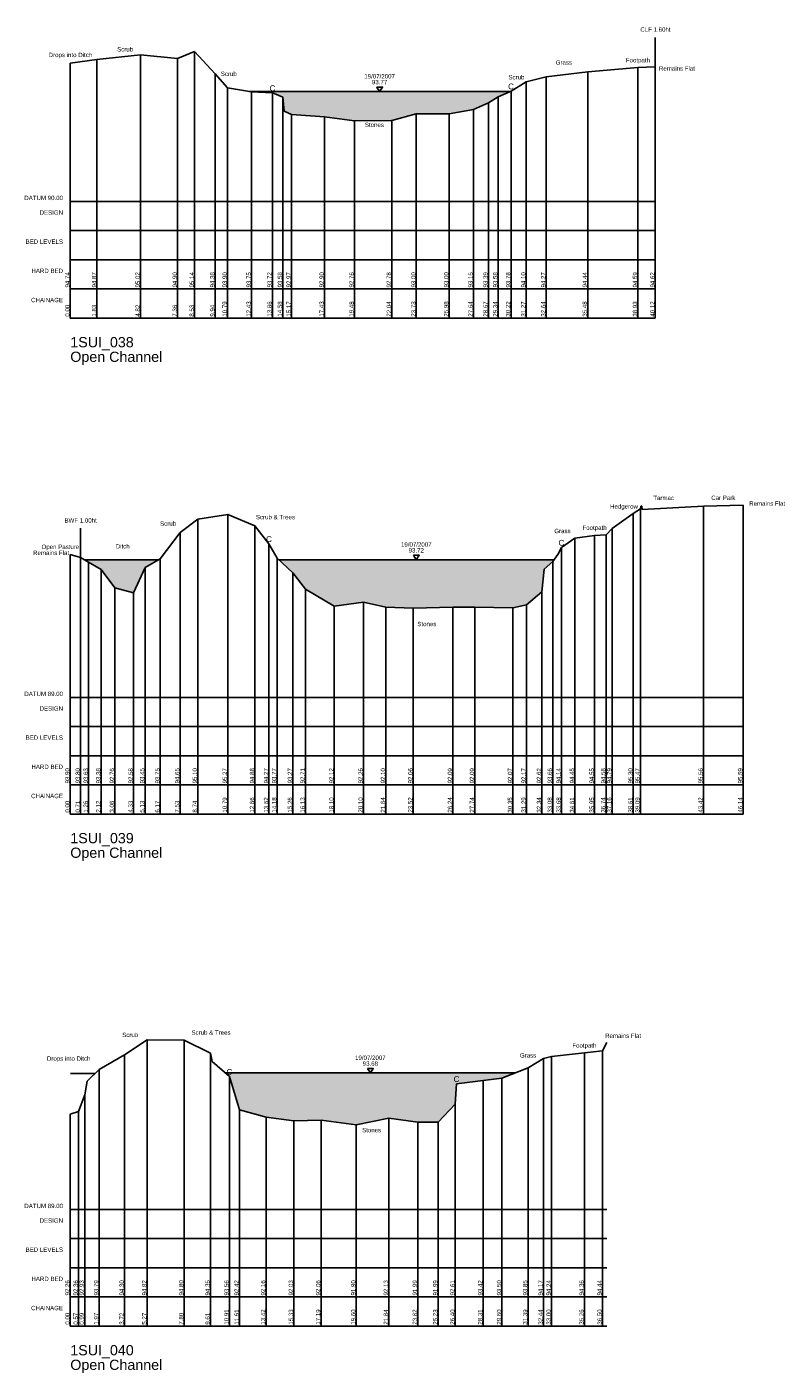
# Model space of a CAD drawing. Header units: metres. Extents: x 610185 to 614128, y 655663 to 660921.
# Tile 92 of 94: x 613988 to 614040, y 658102 to 658194. Entities that reach past the tile are written whole.
import ezdxf
from ezdxf.enums import TextEntityAlignment as Align

# ---------------------------------------------------------------- set-up
doc = ezdxf.new("R2010")
doc.units = ezdxf.units.M
doc.header["$MEASUREMENT"] = 0
for name, color, linetype in [('Crest', 1, 'Continuous'), ('ENHANCEMENTS', 7, 'Continuous'), ('Fences', 1, 'Continuous'), ('PPoints', 4, 'Continuous'), ('Profile', 2, 'Continuous'), ('Text', 5, 'Continuous'), ('Water', 5, 'Continuous')]:
    doc.layers.add(name, color=color, linetype=linetype)
doc.layers.add('WATER_HATCHING', color=7, linetype='Continuous', true_color=0xdce6f0)
doc.styles.add('REGULAR', font='swissl.ttf')

# ---------------------------------------------------------------- blocks, each defined once
blk = doc.blocks.new('Invert', base_point=(0.1, -0.15))
blk.add_lwpolyline([(0, 0), (0.1, -0.15), (0.2, 0), (0, 0), (0, 0)], close=True)
blk.add_lwpolyline([(0, 0), (0.1, -0.15), (0.2, 0), (0, 0), (0, 0)], close=True)
blk.add_lwpolyline([(0, 0), (0.1, -0.15), (0.2, 0), (0, 0), (0, 0)], close=True)
blk.add_lwpolyline([(0, 0), (0.1, -0.15), (0.2, 0), (0, 0), (0, 0)], close=True)
blk.add_lwpolyline([(0, 0), (0.1, -0.15), (0.2, 0), (0, 0), (0, 0)], close=True)
blk.add_lwpolyline([(0, 0), (0.1, -0.15), (0.2, 0), (0, 0), (0, 0)], close=True)
blk.add_lwpolyline([(0, 0), (0.1, -0.15), (0.2, 0), (0, 0), (0, 0)], close=True)
blk.add_lwpolyline([(0, 0), (0.1, -0.15), (0.2, 0), (0, 0), (0, 0)], close=True)
blk.add_lwpolyline([(0, 0), (0.1, -0.15), (0.2, 0), (0, 0), (0, 0)], close=True)
blk.add_lwpolyline([(0, 0), (0.1, -0.15), (0.2, 0), (0, 0), (0, 0)], close=True)
blk.add_lwpolyline([(0, 0), (0.1, -0.15), (0.2, 0), (0, 0), (0, 0)], close=True)
blk.add_lwpolyline([(0, 0), (0.1, -0.15), (0.2, 0), (0, 0), (0, 0)], close=True)
blk.add_lwpolyline([(0, 0), (0.1, -0.15), (0.2, 0), (0, 0), (0, 0)], close=True)
blk.add_lwpolyline([(0, 0), (0.1, -0.15), (0.2, 0), (0, 0), (0, 0)], close=True)
blk.add_lwpolyline([(0, 0), (0.1, -0.15), (0.2, 0), (0, 0), (0, 0)], close=True)
blk.add_lwpolyline([(0, 0), (0.1, -0.15), (0.2, 0), (0, 0), (0, 0)], close=True)
blk.add_lwpolyline([(0, 0), (0.1, -0.15), (0.2, 0), (0, 0), (0, 0)], close=True)
blk.add_lwpolyline([(0, 0), (0.1, -0.15), (0.2, 0), (0, 0), (0, 0)], close=True)
blk.add_lwpolyline([(0, 0), (0.1, -0.15), (0.2, 0), (0, 0), (0, 0)], close=True)
blk.add_lwpolyline([(0, 0), (0.1, -0.15), (0.2, 0), (0, 0), (0, 0)], close=True)
blk.add_lwpolyline([(0, 0), (0.1, -0.15), (0.2, 0), (0, 0), (0, 0)], close=True)
blk.add_lwpolyline([(0, 0), (0.1, -0.15), (0.2, 0), (0, 0), (0, 0)], close=True)
blk.add_lwpolyline([(0, 0), (0.1, -0.15), (0.2, 0), (0, 0), (0, 0)], close=True)
blk.add_lwpolyline([(0, 0), (0.1, -0.15), (0.2, 0), (0, 0), (0, 0)], close=True)
blk.add_lwpolyline([(0, 0), (0.1, -0.15), (0.2, 0), (0, 0), (0, 0)], close=True)
blk.add_lwpolyline([(0, 0), (0.1, -0.15), (0.2, 0), (0, 0), (0, 0)], close=True)
blk.add_lwpolyline([(0, 0), (0.1, -0.15), (0.2, 0), (0, 0), (0, 0)], close=True)
blk.add_lwpolyline([(0, 0), (0.1, -0.15), (0.2, 0), (0, 0), (0, 0)], close=True)
blk.add_lwpolyline([(0, 0), (0.1, -0.15), (0.2, 0), (0, 0), (0, 0)], close=True)
blk.add_lwpolyline([(0, 0), (0.1, -0.15), (0.2, 0), (0, 0), (0, 0)], close=True)
blk.add_lwpolyline([(0, 0), (0.1, -0.15), (0.2, 0), (0, 0), (0, 0)], close=True)
blk.add_lwpolyline([(0, 0), (0.1, -0.15), (0.2, 0), (0, 0), (0, 0)], close=True)
blk.add_lwpolyline([(0, 0), (0.1, -0.15), (0.2, 0), (0, 0), (0, 0)], close=True)
blk.add_lwpolyline([(0, 0), (0.1, -0.15), (0.2, 0), (0, 0), (0, 0)], close=True)
blk.add_lwpolyline([(0, 0), (0.1, -0.15), (0.2, 0), (0, 0), (0, 0)], close=True)
blk.add_lwpolyline([(0, 0), (0.1, -0.15), (0.2, 0), (0, 0), (0, 0)], close=True)
blk.add_lwpolyline([(0, 0), (0.1, -0.15), (0.2, 0), (0, 0), (0, 0)], close=True)
blk.add_lwpolyline([(0, 0), (0.1, -0.15), (0.2, 0), (0, 0), (0, 0)], close=True)
blk.add_lwpolyline([(0, 0), (0.1, -0.15), (0.2, 0), (0, 0), (0, 0)], close=True)
blk.add_lwpolyline([(0, 0), (0.1, -0.15), (0.2, 0), (0, 0), (0, 0)], close=True)
blk.add_lwpolyline([(0, 0), (0.1, -0.15), (0.2, 0), (0, 0), (0, 0)], close=True)
blk.add_lwpolyline([(0, 0), (0.1, -0.15), (0.2, 0), (0, 0), (0, 0)], close=True)
blk.add_lwpolyline([(0, 0), (0.1, -0.15), (0.2, 0), (0, 0), (0, 0)], close=True)
blk.add_lwpolyline([(0, 0), (0.1, -0.15), (0.2, 0), (0, 0), (0, 0)], close=True)
blk.add_lwpolyline([(0, 0), (0.1, -0.15), (0.2, 0), (0, 0), (0, 0)], close=True)
blk.add_lwpolyline([(0, 0), (0.1, -0.15), (0.2, 0), (0, 0), (0, 0)], close=True)
blk.add_lwpolyline([(0, 0), (0.1, -0.15), (0.2, 0), (0, 0), (0, 0)], close=True)
blk.add_lwpolyline([(0, 0), (0.1, -0.15), (0.2, 0), (0, 0), (0, 0)], close=True)
blk.add_lwpolyline([(0, 0), (0.1, -0.15), (0.2, 0), (0, 0), (0, 0)], close=True)
blk.add_lwpolyline([(0, 0), (0.1, -0.15), (0.2, 0), (0, 0), (0, 0)], close=True)
blk.add_lwpolyline([(0, 0), (0.1, -0.15), (0.2, 0), (0, 0), (0, 0)], close=True)
blk.add_lwpolyline([(0, 0), (0.1, -0.15), (0.2, 0), (0, 0), (0, 0)], close=True)
blk.add_lwpolyline([(0, 0), (0.1, -0.15), (0.2, 0), (0, 0), (0, 0)], close=True)
blk.add_lwpolyline([(0, 0), (0.1, -0.15), (0.2, 0), (0, 0), (0, 0)], close=True)
blk.add_lwpolyline([(0, 0), (0.1, -0.15), (0.2, 0), (0, 0), (0, 0)], close=True)
blk.add_lwpolyline([(0, 0), (0.1, -0.15), (0.2, 0), (0, 0), (0, 0)], close=True)
blk.add_lwpolyline([(0, 0), (0.1, -0.15), (0.2, 0), (0, 0), (0, 0)], close=True)
blk.add_lwpolyline([(0, 0), (0.1, -0.15), (0.2, 0), (0, 0), (0, 0)], close=True)
blk.add_lwpolyline([(0, 0), (0.1, -0.15), (0.2, 0), (0, 0), (0, 0)], close=True)
blk.add_lwpolyline([(0, 0), (0.1, -0.15), (0.2, 0), (0, 0), (0, 0)], close=True)
blk.add_lwpolyline([(0, 0), (0.1, -0.15), (0.2, 0), (0, 0), (0, 0)], close=True)
blk.add_lwpolyline([(0, 0), (0.1, -0.15), (0.2, 0), (0, 0), (0, 0)], close=True)
blk.add_lwpolyline([(0, 0), (0.1, -0.15), (0.2, 0), (0, 0), (0, 0)], close=True)
blk.add_lwpolyline([(0, 0), (0.1, -0.15), (0.2, 0), (0, 0), (0, 0)], close=True)
blk.add_lwpolyline([(0, 0), (0.1, -0.15), (0.2, 0), (0, 0), (0, 0)], close=True)
blk.add_lwpolyline([(0, 0), (0.1, -0.15), (0.2, 0), (0, 0), (0, 0)], close=True)
blk.add_lwpolyline([(0, 0), (0.1, -0.15), (0.2, 0), (0, 0), (0, 0)], close=True)
blk.add_lwpolyline([(0, 0), (0.1, -0.15), (0.2, 0), (0, 0), (0, 0)], close=True)
blk.add_lwpolyline([(0, 0), (0.1, -0.15), (0.2, 0), (0, 0), (0, 0)], close=True)
blk.add_lwpolyline([(0, 0), (0.1, -0.15), (0.2, 0), (0, 0), (0, 0)], close=True)
blk.add_lwpolyline([(0, 0), (0.1, -0.15), (0.2, 0), (0, 0), (0, 0)], close=True)
blk.add_lwpolyline([(0, 0), (0.1, -0.15), (0.2, 0), (0, 0), (0, 0)], close=True)
blk.add_lwpolyline([(0, 0), (0.1, -0.15), (0.2, 0), (0, 0), (0, 0)], close=True)
blk.add_lwpolyline([(0, 0), (0.1, -0.15), (0.2, 0), (0, 0), (0, 0)], close=True)
blk.add_lwpolyline([(0, 0), (0.1, -0.15), (0.2, 0), (0, 0), (0, 0)], close=True)
blk.add_lwpolyline([(0, 0), (0.1, -0.15), (0.2, 0), (0, 0), (0, 0)], close=True)
blk.add_lwpolyline([(0, 0), (0.1, -0.15), (0.2, 0), (0, 0), (0, 0)], close=True)
blk.add_lwpolyline([(0, 0), (0.1, -0.15), (0.2, 0), (0, 0), (0, 0)], close=True)

msp = doc.modelspace()

# ---------------------------------------------------------------- hatches: boundary and pattern name
at = {"layer": 'WATER_HATCHING'}
for points in [[(614020.464, 658189.029), (614021.296, 658189.405), (614003.55, 658189.405), (614003.55, 658189.373), (614004.987, 658189.305), (614005.698, 658189.023), (614005.787, 658188.061), (614006.295, 658187.815), (614008.556, 658187.669), (614010.605, 658187.389), (614013.164, 658187.417), (614014.851, 658187.867), (614017.099, 658187.863), (614018.765, 658188.175), (614019.793, 658188.635)], [(613996.249, 658156.757), (613997.168, 658157.287), (613992.112, 658157.287), (613992.378, 658157.125), (613993.243, 658156.633), (613994.178, 658155.383), (613995.451, 658155.025)], [(614023.625, 658156.659), (614024.205, 658157.187), (614024.291, 658157.305), (614005.402, 658157.305), (614006.384, 658156.413), (614007.249, 658155.291), (614009.226, 658154.115), (614011.221, 658154.393), (614012.763, 658154.057), (614014.641, 658153.975), (614017.358, 658154.045), (614018.868, 658154.045), (614021.477, 658154.011), (614022.41, 658154.211), (614023.464, 658155.097)]]:
    msp.add_hatch(color=256, dxfattribs=at).paths.add_polyline_path(points)
h = msp.add_hatch(color=256, dxfattribs=at)
h.paths.add_polyline_path([(614017.608, 658121.374), (614019.428, 658121.604), (614020.726, 658121.756), (614021.65, 658122.12), (614001.748, 658122.12), (614002.036, 658121.87), (614002.729, 658119.592), (614004.543, 658119.082), (614006.449, 658118.826), (614008.316, 658118.884), (614010.726, 658118.554), (614012.961, 658119.014), (614014.947, 658118.734), (614016.353, 658118.736), (614017.525, 658119.974)])
h.paths.add_polyline_path([(614017.303, 658121.382), (614017.913, 658121.382), (614017.913, 658122.003), (614017.303, 658122.003)], flags=24)

# ---------------------------------------------------------------- linework, layer by layer
at = {"layer": 'ENHANCEMENTS'}
for p, q in [((613999.648, 658192.145), (613999.648, 658173.865)), ((613991.123, 658191.351), (613991.123, 658173.865)), ((613992.953, 658191.599), (613992.953, 658173.865)), ((613995.942, 658191.907), (613995.942, 658173.865)), ((613998.483, 658191.663), (613998.483, 658173.865)), ((614001.059, 658190.617), (614001.059, 658173.865)), ((614023.759, 658190.405), (614023.759, 658173.865)), ((614026.606, 658190.743), (614026.606, 658173.865)), ((614030.049, 658191.051), (614030.049, 658173.865)), ((614031.239, 658191.095), (614031.239, 658173.865)), ((614001.909, 658189.663), (614001.909, 658173.865)), ((614003.55, 658189.373), (614003.55, 658173.865)), ((614021.345, 658189.427), (614021.345, 658173.865)), ((614022.391, 658190.063), (614022.391, 658173.865)), ((614004.987, 658189.305), (614004.987, 658173.865)), ((614005.698, 658189.023), (614005.698, 658173.865)), ((614019.793, 658188.635), (614019.793, 658173.865)), ((614020.464, 658189.029), (614020.464, 658173.865)), ((614006.295, 658187.815), (614006.295, 658173.865)), ((614008.556, 658187.669), (614008.556, 658173.865)), ((614014.851, 658187.867), (614014.851, 658173.865)), ((614017.099, 658187.863), (614017.099, 658173.865)), ((614018.765, 658188.175), (614018.765, 658173.865)), ((614010.605, 658187.389), (614010.605, 658173.865)), ((614013.164, 658187.417), (614013.164, 658173.865)), ((613991.123, 658181.865), (614031.239, 658181.865)), ((613991.123, 658179.865), (614031.239, 658179.865)), ((613991.123, 658177.865), (614031.239, 658177.865)), ((613991.123, 658175.865), (614031.239, 658175.865)), ((613991.123, 658173.865), (614031.239, 658173.865)), ((614030.216, 658160.797), (614030.216, 658139.865)), ((614034.541, 658160.977), (614034.541, 658139.865)), ((614037.266, 658161.037), (614037.266, 658139.865)), ((613999.862, 658160.071), (613999.862, 658139.865)), ((614001.915, 658160.407), (614001.915, 658139.865)), ((614029.732, 658160.471), (614029.732, 658139.865)), ((613998.651, 658159.169), (613998.651, 658139.865)), ((614003.785, 658159.619), (614003.785, 658139.865)), ((614027.075, 658158.957), (614027.075, 658139.865)), ((614027.862, 658159.015), (614027.862, 658139.865)), ((614028.282, 658159.439), (614028.282, 658139.865)), ((614004.747, 658158.397), (614004.747, 658139.865)), ((614024.801, 658158.143), (614024.801, 658139.865)), ((614025.729, 658158.775), (614025.729, 658139.865)), ((613991.123, 658157.663), (613991.123, 658139.865)), ((613991.83, 658157.459), (613991.83, 658139.865)), ((613992.378, 658157.125), (613992.378, 658139.865)), ((613997.293, 658157.359), (613997.293, 658139.865)), ((614005.301, 658157.397), (614005.301, 658139.865)), ((614024.205, 658157.187), (614024.205, 658139.865)), ((613993.243, 658156.633), (613993.243, 658139.865)), ((613996.249, 658156.757), (613996.249, 658139.865)), ((614006.384, 658156.413), (614006.384, 658139.865)), ((613994.178, 658155.383), (613994.178, 658139.865)), ((614007.249, 658155.291), (614007.249, 658139.865)), ((613995.451, 658155.025), (613995.451, 658139.865)), ((614011.221, 658154.393), (614011.221, 658139.865)), ((614023.464, 658155.097), (614023.464, 658139.865)), ((614009.226, 658154.115), (614009.226, 658139.865)), ((614012.763, 658154.057), (614012.763, 658139.865)), ((614014.641, 658153.975), (614014.641, 658139.865)), ((614017.358, 658154.045), (614017.358, 658139.865)), ((614018.868, 658154.045), (614018.868, 658139.865)), ((614021.477, 658154.011), (614021.477, 658139.865)), ((614022.41, 658154.211), (614022.41, 658139.865)), ((613991.123, 658147.865), (614037.266, 658147.865)), ((613991.123, 658145.865), (614037.266, 658145.865)), ((613991.123, 658143.865), (614037.266, 658143.865)), ((613991.123, 658141.865), (614037.266, 658141.865)), ((613991.123, 658139.865), (614037.266, 658139.865)), ((613996.396, 658124.394), (613996.396, 658104.76)), ((613998.924, 658124.358), (613998.924, 658104.76)), ((613994.844, 658123.364), (613994.844, 658104.76)), ((614000.733, 658123.466), (614000.733, 658104.76)), ((614023.565, 658123.108), (614023.565, 658104.76)), ((614024.121, 658123.246), (614024.121, 658104.76)), ((614026.378, 658123.488), (614026.378, 658104.76)), ((614027.619, 658123.64), (614027.619, 658104.76)), ((613993.094, 658122.342), (613993.094, 658104.76)), ((614022.513, 658122.46), (614022.513, 658104.76)), ((614002.036, 658121.87), (614002.036, 658104.76)), ((614019.428, 658121.604), (614019.428, 658104.76)), ((614020.726, 658121.756), (614020.726, 658104.76)), ((613992.11, 658120.622), (613992.11, 658104.76)), ((613991.123, 658119.288), (613991.123, 658104.76)), ((613991.691, 658119.472), (613991.691, 658104.76)), ((614002.729, 658119.592), (614002.729, 658104.76)), ((614017.525, 658119.974), (614017.525, 658104.76)), ((614004.543, 658119.082), (614004.543, 658104.76)), ((614006.449, 658118.826), (614006.449, 658104.76)), ((614008.316, 658118.884), (614008.316, 658104.76)), ((614010.726, 658118.554), (614010.726, 658104.76)), ((614012.961, 658119.014), (614012.961, 658104.76)), ((614014.947, 658118.734), (614014.947, 658104.76)), ((614016.353, 658118.736), (614016.353, 658104.76)), ((613991.123, 658112.76), (614027.925, 658112.76)), ((613991.123, 658110.76), (614027.925, 658110.76)), ((613991.123, 658108.76), (614027.925, 658108.76)), ((613991.123, 658106.76), (614027.925, 658106.76)), ((613991.123, 658104.76), (614027.925, 658104.76))]:
    msp.add_line(p, q, dxfattribs=at)
at = {"layer": 'Fences'}
for p, q in [((614031.239, 658191.095), (614031.239, 658193.095)), ((613991.83, 658157.459), (613991.83, 658159.459))]:
    msp.add_line(p, q, dxfattribs=at)
at = {"layer": 'PPoints', "color": 5}
for p, q in [((613992.112, 658157.287), (613997.168, 658157.287)), ((613992.819, 658122.08), (613991.126, 658122.08))]:
    msp.add_line(p, q, dxfattribs=at)
at = {"layer": 'Profile'}
for p, q in [((613998.483, 658191.663), (613999.648, 658192.145)), ((613999.648, 658192.145), (614001.059, 658190.617)), ((613991.123, 658191.351), (613992.953, 658191.599)), ((613992.953, 658191.599), (613995.942, 658191.907)), ((613995.942, 658191.907), (613998.483, 658191.663)), ((614001.059, 658190.617), (614001.909, 658189.663)), ((614022.391, 658190.063), (614023.759, 658190.405)), ((614023.759, 658190.405), (614026.606, 658190.743)), ((614026.606, 658190.743), (614030.049, 658191.051)), ((614030.049, 658191.051), (614031.239, 658191.095)), ((614001.909, 658189.663), (614003.55, 658189.373)), ((614003.55, 658189.373), (614004.987, 658189.305)), ((614020.464, 658189.029), (614021.345, 658189.427)), ((614021.345, 658189.427), (614022.391, 658190.063)), ((614004.987, 658189.305), (614005.698, 658189.023)), ((614005.698, 658189.023), (614005.787, 658188.061)), ((614018.765, 658188.175), (614019.793, 658188.635)), ((614019.793, 658188.635), (614020.464, 658189.029)), ((614005.787, 658188.061), (614006.295, 658187.815)), ((614006.295, 658187.815), (614008.556, 658187.669)), ((614008.556, 658187.669), (614010.605, 658187.389)), ((614013.164, 658187.417), (614014.851, 658187.867)), ((614014.851, 658187.867), (614017.099, 658187.863)), ((614017.099, 658187.863), (614018.765, 658188.175)), ((614010.605, 658187.389), (614013.164, 658187.417)), ((614029.732, 658160.471), (614030.216, 658160.797)), ((614030.216, 658160.797), (614030.241, 658160.967)), ((614030.241, 658160.967), (614030.317, 658160.981)), ((614030.317, 658160.981), (614030.341, 658160.747)), ((614030.341, 658160.747), (614034.541, 658160.977)), ((614034.541, 658160.977), (614037.266, 658161.037)), ((613998.651, 658159.169), (613999.862, 658160.071)), ((613999.862, 658160.071), (614001.915, 658160.407)), ((614001.915, 658160.407), (614003.785, 658159.619)), ((614028.282, 658159.439), (614029.732, 658160.471)), ((613997.293, 658157.359), (613998.651, 658159.169)), ((614003.785, 658159.619), (614004.747, 658158.397)), ((614025.729, 658158.775), (614027.075, 658158.957)), ((614027.075, 658158.957), (614027.862, 658159.015)), ((614027.862, 658159.015), (614028.282, 658159.439)), ((614004.747, 658158.397), (614005.301, 658157.397)), ((614024.553, 658157.663), (614024.801, 658158.143)), ((614024.801, 658158.143), (614025.729, 658158.775)), ((613991.123, 658157.663), (613991.83, 658157.459)), ((613991.83, 658157.459), (613992.378, 658157.125)), ((613992.378, 658157.125), (613993.243, 658156.633)), ((613996.249, 658156.757), (613997.293, 658157.359)), ((614005.301, 658157.397), (614006.384, 658156.413)), ((614023.625, 658156.659), (614024.205, 658157.187)), ((614024.205, 658157.187), (614024.553, 658157.663)), ((613993.243, 658156.633), (613994.178, 658155.383)), ((613995.451, 658155.025), (613996.249, 658156.757)), ((614006.384, 658156.413), (614007.249, 658155.291)), ((614023.464, 658155.097), (614023.625, 658156.659)), ((613994.178, 658155.383), (613995.451, 658155.025)), ((614007.249, 658155.291), (614009.226, 658154.115)), ((614009.226, 658154.115), (614011.221, 658154.393)), ((614011.221, 658154.393), (614012.763, 658154.057)), ((614022.41, 658154.211), (614023.464, 658155.097)), ((614012.763, 658154.057), (614014.641, 658153.975)), ((614014.641, 658153.975), (614017.358, 658154.045)), ((614017.358, 658154.045), (614018.868, 658154.045)), ((614018.868, 658154.045), (614021.477, 658154.011)), ((614021.477, 658154.011), (614022.41, 658154.211)), ((613994.844, 658123.364), (613996.396, 658124.394)), ((613996.396, 658124.394), (613998.924, 658124.358)), ((613998.924, 658124.358), (614000.733, 658123.466)), ((614027.619, 658123.64), (614027.925, 658124.204)), ((613993.094, 658122.342), (613994.844, 658123.364)), ((614000.733, 658123.466), (614000.848, 658122.902)), ((614022.513, 658122.46), (614023.565, 658123.108)), ((614023.565, 658123.108), (614024.121, 658123.246)), ((614024.121, 658123.246), (614026.378, 658123.488)), ((614026.378, 658123.488), (614027.619, 658123.64)), ((613992.272, 658121.56), (613993.094, 658122.342)), ((614000.848, 658122.902), (614002.036, 658121.87)), ((614020.726, 658121.756), (614022.513, 658122.46)), ((613992.11, 658120.622), (613992.272, 658121.56)), ((614002.036, 658121.87), (614002.729, 658119.592)), ((614017.525, 658119.974), (614017.608, 658121.374)), ((614017.608, 658121.374), (614019.428, 658121.604)), ((614019.428, 658121.604), (614020.726, 658121.756)), ((613991.691, 658119.472), (613992.11, 658120.622)), ((613991.123, 658119.288), (613991.691, 658119.472)), ((614002.729, 658119.592), (614004.543, 658119.082)), ((614016.353, 658118.736), (614017.525, 658119.974)), ((614004.543, 658119.082), (614006.449, 658118.826)), ((614006.449, 658118.826), (614008.316, 658118.884)), ((614008.316, 658118.884), (614010.726, 658118.554)), ((614010.726, 658118.554), (614012.961, 658119.014)), ((614012.961, 658119.014), (614014.947, 658118.734)), ((614014.947, 658118.734), (614016.353, 658118.736))]:
    msp.add_line(p, q, dxfattribs=at)
for p in [(614010.605, 658187.389), (614014.641, 658153.975), (614010.726, 658118.554)]:
    msp.add_point(p, dxfattribs=at)
at = {"layer": 'Water'}
for p, q in [((614003.369, 658189.405), (614021.296, 658189.405)), ((614005.402, 658157.305), (614024.291, 658157.305)), ((614001.748, 658122.12), (614021.65, 658122.12))]:
    msp.add_line(p, q, dxfattribs=at)

# ---------------------------------------------------------------- block references
at = {"layer": 'Water', "xscale": 2, "yscale": 2, "zscale": 2}
for p in [(614012.333, 658189.405), (614014.847, 658157.305), (614011.699, 658122.12)]:
    msp.add_blockref('Invert', p, dxfattribs=at)

# ---------------------------------------------------------------- texts
at = {"color": 1, "style": 'REGULAR'}
for s, p in [('1SUI_038', (613991.123, 658171.865)), ('Open Channel', (613991.123, 658170.865)), ('1SUI_039', (613991.123, 658137.865)), ('Open Channel', (613991.123, 658136.865)), ('1SUI_040', (613991.123, 658102.76)), ('Open Channel', (613991.123, 658101.76))]:
    msp.add_text(s, height=0.7, dxfattribs=at).set_placement(p)
at = {"layer": 'Crest', "style": 'REGULAR'}
for p in [(614004.987, 658189.305), (614021.345, 658189.427), (614004.747, 658158.397), (614024.801, 658158.143), (614002.036, 658121.87), (614017.608, 658121.374)]:
    msp.add_text('C', height=0.4, dxfattribs=at).set_placement(p, align=Align.BOTTOM_CENTER)
at = {"layer": 'ENHANCEMENTS', "style": 'REGULAR'}
for s, p in [('DATUM 90.00', (613990.623, 658181.865)), ('DESIGN', (613990.623, 658180.865)), ('BED LEVELS', (613990.623, 658178.865)), ('HARD BED', (613990.623, 658176.865)), ('CHAINAGE', (613990.623, 658174.865)), ('DATUM 89.00', (613990.623, 658147.865)), ('DESIGN', (613990.623, 658146.865)), ('BED LEVELS', (613990.623, 658144.865)), ('HARD BED', (613990.623, 658142.865)), ('CHAINAGE', (613990.623, 658140.865)), ('DATUM 89.00', (613990.623, 658112.76)), ('DESIGN', (613990.623, 658111.76)), ('BED LEVELS', (613990.623, 658109.76)), ('HARD BED', (613990.623, 658107.76)), ('CHAINAGE', (613990.623, 658105.76))]:
    msp.add_text(s, height=0.3, dxfattribs=at).set_placement(p, align=Align.BOTTOM_RIGHT)
for s, p in [('94.74', (613991.073, 658175.965)), ('94.87', (613992.903, 658175.965)), ('95.02', (613995.892, 658175.965)), ('94.90', (613998.433, 658175.965)), ('95.14', (613999.598, 658175.965)), ('94.38', (614001.009, 658175.965)), ('93.90', (614001.859, 658175.965)), ('93.75', (614003.5, 658175.965)), ('93.72', (614004.937, 658175.965)), ('93.58', (614005.648, 658175.965)), ('92.97', (614006.245, 658175.965)), ('92.90', (614008.506, 658175.965)), ('92.76', (614010.555, 658175.965)), ('92.78', (614013.114, 658175.965)), ('93.00', (614014.801, 658175.965)), ('93.00', (614017.049, 658175.965)), ('93.15', (614018.715, 658175.965)), ('93.39', (614019.743, 658175.965)), ('93.58', (614020.414, 658175.965)), ('93.78', (614021.295, 658175.965)), ('94.10', (614022.341, 658175.965)), ('94.27', (614023.709, 658175.965)), ('94.44', (614026.556, 658175.965)), ('94.59', (614029.999, 658175.965)), ('94.62', (614031.189, 658175.965)), ('0.00', (613991.073, 658173.965)), ('1.83', (613992.903, 658173.965)), ('4.82', (613995.892, 658173.965)), ('7.36', (613998.433, 658173.965)), ('8.53', (613999.598, 658173.965)), ('9.94', (614001.009, 658173.965)), ('10.79', (614001.859, 658173.965)), ('12.43', (614003.5, 658173.965)), ('13.86', (614004.937, 658173.965)), ('14.58', (614005.648, 658173.965)), ('15.17', (614006.245, 658173.965)), ('17.43', (614008.506, 658173.965)), ('19.48', (614010.555, 658173.965)), ('22.04', (614013.114, 658173.965)), ('23.73', (614014.801, 658173.965)), ('25.98', (614017.049, 658173.965)), ('27.64', (614018.715, 658173.965)), ('28.67', (614019.743, 658173.965)), ('29.34', (614020.414, 658173.965)), ('30.22', (614021.295, 658173.965)), ('31.27', (614022.341, 658173.965)), ('32.64', (614023.709, 658173.965)), ('35.48', (614026.556, 658173.965)), ('38.93', (614029.999, 658173.965)), ('40.12', (614031.189, 658173.965)), ('93.90', (613991.073, 658141.965)), ('93.80', (613991.78, 658141.965)), ('93.63', (613992.328, 658141.965)), ('93.38', (613993.193, 658141.965)), ('92.76', (613994.128, 658141.965)), ('92.58', (613995.401, 658141.965)), ('93.45', (613996.199, 658141.965)), ('93.75', (613997.243, 658141.965)), ('94.65', (613998.601, 658141.965)), ('95.10', (613999.812, 658141.965)), ('95.27', (614001.865, 658141.965)), ('94.88', (614003.735, 658141.965)), ('94.27', (614004.697, 658141.965)), ('93.77', (614005.251, 658141.965)), ('93.27', (614006.334, 658141.965)), ('92.71', (614007.199, 658141.965)), ('92.12', (614009.176, 658141.965)), ('92.26', (614011.171, 658141.965)), ('92.10', (614012.713, 658141.965)), ('92.06', (614014.591, 658141.965)), ('92.09', (614017.308, 658141.965)), ('92.09', (614018.818, 658141.965)), ('92.07', (614021.427, 658141.965)), ('92.17', (614022.36, 658141.965)), ('92.62', (614023.414, 658141.965)), ('93.66', (614024.155, 658141.965)), ('94.14', (614024.751, 658141.965)), ('94.45', (614025.679, 658141.965)), ('94.55', (614027.025, 658141.965)), ('94.58', (614027.812, 658141.965)), ('94.79', (614028.232, 658141.965)), ('95.30', (614029.682, 658141.965)), ('95.47', (614030.166, 658141.965)), ('95.56', (614034.491, 658141.965)), ('95.59', (614037.216, 658141.965)), ('0.00', (613991.073, 658139.965)), ('0.71', (613991.78, 658139.965)), ('1.26', (613992.328, 658139.965)), ('2.12', (613993.193, 658139.965)), ('3.06', (613994.128, 658139.965)), ('4.33', (613995.401, 658139.965)), ('5.13', (613996.199, 658139.965)), ('6.17', (613997.243, 658139.965)), ('7.53', (613998.601, 658139.965)), ('8.74', (613999.812, 658139.965)), ('10.79', (614001.865, 658139.965)), ('12.66', (614003.735, 658139.965)), ('13.62', (614004.697, 658139.965)), ('14.18', (614005.251, 658139.965)), ('15.26', (614006.334, 658139.965)), ('16.13', (614007.199, 658139.965)), ('18.10', (614009.176, 658139.965)), ('20.10', (614011.171, 658139.965)), ('21.64', (614012.713, 658139.965)), ('23.52', (614014.591, 658139.965)), ('26.24', (614017.308, 658139.965)), ('27.74', (614018.818, 658139.965)), ('30.35', (614021.427, 658139.965)), ('31.29', (614022.36, 658139.965)), ('32.34', (614023.414, 658139.965)), ('33.08', (614024.155, 658139.965)), ('33.68', (614024.751, 658139.965)), ('34.61', (614025.679, 658139.965)), ('35.95', (614027.025, 658139.965)), ('36.74', (614027.812, 658139.965)), ('37.16', (614028.232, 658139.965)), ('38.61', (614029.682, 658139.965)), ('39.09', (614030.166, 658139.965)), ('43.42', (614034.491, 658139.965)), ('46.14', (614037.216, 658139.965)), ('92.26', (613991.073, 658106.86)), ('92.36', (613991.641, 658106.86)), ('92.93', (613992.06, 658106.86)), ('93.79', (613993.044, 658106.86)), ('94.30', (613994.794, 658106.86)), ('94.82', (613996.346, 658106.86)), ('94.80', (613998.874, 658106.86)), ('94.35', (614000.683, 658106.86)), ('93.56', (614001.986, 658106.86)), ('92.42', (614002.679, 658106.86)), ('92.16', (614004.493, 658106.86)), ('92.03', (614006.399, 658106.86)), ('92.06', (614008.266, 658106.86)), ('91.90', (614010.676, 658106.86)), ('92.13', (614012.911, 658106.86)), ('91.99', (614014.897, 658106.86)), ('91.99', (614016.303, 658106.86)), ('92.61', (614017.475, 658106.86)), ('93.42', (614019.378, 658106.86)), ('93.50', (614020.676, 658106.86)), ('93.85', (614022.463, 658106.86)), ('94.17', (614023.515, 658106.86)), ('94.24', (614024.071, 658106.86)), ('94.36', (614026.328, 658106.86)), ('94.44', (614027.569, 658106.86)), ('0.00', (613991.073, 658104.86)), ('0.57', (613991.641, 658104.86)), ('0.99', (613992.06, 658104.86)), ('1.97', (613993.044, 658104.86)), ('3.72', (613994.794, 658104.86)), ('5.27', (613996.346, 658104.86)), ('7.80', (613998.874, 658104.86)), ('9.61', (614000.683, 658104.86)), ('10.91', (614001.986, 658104.86)), ('11.61', (614002.679, 658104.86)), ('13.42', (614004.493, 658104.86)), ('15.33', (614006.399, 658104.86)), ('17.19', (614008.266, 658104.86)), ('19.60', (614010.676, 658104.86)), ('21.84', (614012.911, 658104.86)), ('23.82', (614014.897, 658104.86)), ('25.23', (614016.303, 658104.86)), ('26.40', (614017.475, 658104.86)), ('28.31', (614019.378, 658104.86)), ('29.60', (614020.676, 658104.86)), ('31.39', (614022.463, 658104.86)), ('32.44', (614023.515, 658104.86)), ('33.00', (614024.071, 658104.86)), ('35.26', (614026.328, 658104.86)), ('36.50', (614027.569, 658104.86))]:
    msp.add_text(s, height=0.3, rotation=90, dxfattribs=at).set_placement(p)
at = {"layer": 'Text', "style": 'REGULAR'}
for s, p in [('CLF 1.60ht', (614031.251, 658193.409)), ('Scrub', (613994.882, 658192.054)), ('Drops into Ditch', (613991.13, 658191.668)), ('Grass', (614024.97, 658191.15)), ('Footpath', (614030.049, 658191.309)), ('Scrub', (614001.988, 658190.373)), ('Scrub', (614021.718, 658190.137)), ('Remains Flat', (614032.723, 658190.743)), ('Tarmac', (614031.81, 658161.299)), ('Car Park', (614035.903, 658161.307)), ('Hedgerow', (614029.095, 658160.718)), ('Remains Flat', (614038.912, 658160.911)), ('BWF 1.00ht', (613991.83, 658159.759)), ('Scrub', (613997.828, 658159.539)), ('Scrub & Trees', (614005.191, 658159.985)), ('Grass', (614024.873, 658159.033)), ('Footpath', (614027.075, 658159.257)), ('Open Pasture', (613990.444, 658157.944)), ('Ditch', (613994.715, 658157.983)), ('Remains Flat', (613989.807, 658157.533)), ('Scrub', (613995.232, 658124.484)), ('Scrub & Trees', (614000.773, 658124.647)), ('Remains Flat', (614029.032, 658124.43)), ('Footpath', (614026.378, 658123.76)), ('Drops into Ditch', (613991.013, 658122.864)), ('Grass', (614022.513, 658123.081))]:
    msp.add_text(s, height=0.3, dxfattribs=at).set_placement(p, align=Align.BOTTOM_CENTER)
for p in [(614011.976, 658187.268), (614015.575, 658153.045), (614011.788, 658118.348)]:
    msp.add_text('Stones', height=0.3, dxfattribs=at).set_placement(p, align=Align.TOP_CENTER)
at = {"layer": 'Water', "style": 'REGULAR'}
for s, p in [('19/07/2007', (614012.333, 658190.205)), ('93.77', (614012.333, 658189.805)), ('19/07/2007', (614014.847, 658158.105)), ('93.72', (614014.847, 658157.705)), ('19/07/2007', (614011.699, 658122.92)), ('93.68', (614011.699, 658122.52))]:
    msp.add_text(s, height=0.3, dxfattribs=at).set_placement(p, align=Align.BOTTOM_CENTER)

doc.saveas('drawing.dxf')
